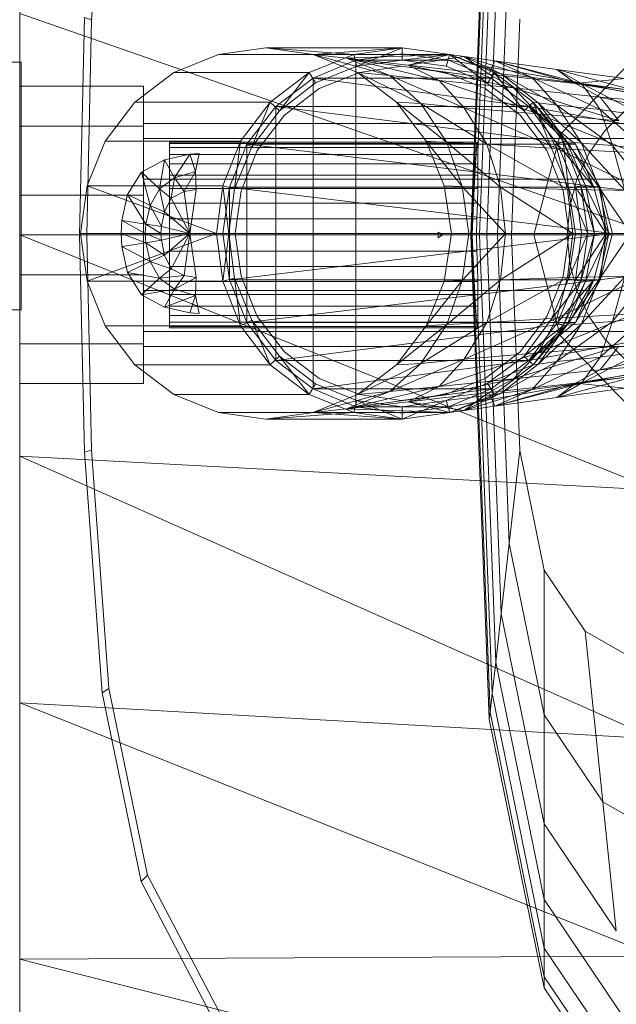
# Model space of a CAD drawing. Header units: metres. Extents: x 391.1 to 427.5, y 12.8 to 28.4.
# Tile 34 of 44: x 401.4885 to 401.5849, y 26.4833 to 26.6423. Entities that reach past the tile are written whole.
import ezdxf

# ---------------------------------------------------------------- set-up
doc = ezdxf.new("R2010")
doc.units = ezdxf.units.M
doc.layers.add('02_MOBILIARIO', color=7, linetype='Continuous', lineweight=18)
doc.layers.add('A-DETL-____-MBND', color=7, linetype='Continuous', lineweight=18)

# ---------------------------------------------------------------- blocks, each defined once
blk = doc.blocks.new('Family - Rentamans PA-152555-02_FON_P0A')
at = {"layer": 'A-DETL-____-MBND', "color": 253, "true_color": 0xaaaaaa}
for p, q in [((0, 0.36146), (0, 0.00406)), ((0.07287, 0.18276), (0.07584, 0.26096)), ((0.07304, 0.18276), (0.07598, 0.25981)), ((0.074, 0.19601), (0.07631, 0.25683)), ((0.01159, 0.21751), (0.01437, 0.25599)), ((0.07426, 0.18276), (0.07689, 0.25177)), ((0.07545, 0.18276), (0.07778, 0.24394)), ((0.07717, 0.18276), (0.07907, 0.2326)), ((0, 0.2185), (0, 0.18276)), ((0, 0.2185), (0.10273, 0.18276)), ((0.00965, 0.18276), (0.01046, 0.21786)), ((0.01159, 0.21751), (0.01046, 0.21786)), ((0.01079, 0.18276), (0.01159, 0.21751)), ((0.07945, 0.18276), (0.08078, 0.21759)), ((0.03207, 0.21189), (0.02487, 0.20899)), ((0.03977, 0.21299), (0.03207, 0.21189)), ((0.03207, 0.21189), (0.05397, 0.21189)), ((0.03977, 0.21299), (0.06177, 0.21299)), ((0.04737, 0.21189), (0.03977, 0.21299)), ((0.03977, 0.21299), (0.05397, 0.21189)), ((0.04677, 0.20899), (0.05397, 0.21189)), ((0.04737, 0.21189), (0.06177, 0.21299)), ((0.05457, 0.20899), (0.04737, 0.21189)), ((0.04737, 0.21189), (0.05977, 0.20849)), ((0.04737, 0.21189), (0.05277, 0.21129)), ((0.04737, 0.21189), (0.06947, 0.21189)), ((0.06947, 0.21189), (0.05277, 0.21129)), ((0.05397, 0.21189), (0.06177, 0.21299)), ((0.05397, 0.21189), (0.05447, 0.20999)), ((0.06177, 0.21199), (0.05427, 0.21099)), ((0.06177, 0.21199), (0.05427, 0.21099)), ((0.06177, 0.21199), (0.05427, 0.21099)), ((0.06177, 0.21299), (0.05447, 0.20999)), ((0.06177, 0.21299), (0.06947, 0.21189)), ((0.06177, 0.21299), (0.06177, 0.21099)), ((0.06927, 0.21099), (0.06177, 0.21199)), ((0.06927, 0.21099), (0.06177, 0.21199)), ((0.06927, 0.21099), (0.06177, 0.21199)), ((0.06927, 0.21099), (0.06177, 0.21199)), ((0.06177, 0.21099), (0.06947, 0.21189)), ((0.06947, 0.21189), (0.06277, 0.21019)), ((0.07177, 0.21159), (0.06277, 0.21019)), ((0.06947, 0.21189), (0.06887, 0.20999)), ((0.06887, 0.20999), (0.06947, 0.21189)), ((0.06947, 0.21189), (0.07557, 0.20719)), ((0.07667, 0.20899), (0.06947, 0.21189)), ((0.06947, 0.21189), (0.07177, 0.21159)), ((0.06947, 0.21189), (0.07777, 0.20879)), ((0.06947, 0.21189), (0.07667, 0.20899)), ((0.06947, 0.21189), (0.07667, 0.20899)), ((0.07777, 0.20879), (0.07177, 0.21159)), ((0.07177, 0.21159), (0.07577, 0.20869)), ((0.08277, 0.20819), (0.07177, 0.21159)), ((0.07177, 0.21159), (0.07677, 0.21089)), ((0.05427, 0.21099), (0.04737, 0.20809)), ((0.05427, 0.21099), (0.04737, 0.20809)), ((0.05427, 0.21099), (0.04737, 0.20809)), ((0.04777, 0.20729), (0.05447, 0.20999)), ((0.04777, 0.20729), (0.05447, 0.20999)), ((0.05277, 0.21129), (0.05977, 0.20849)), ((0.05277, 0.21129), (0.06777, 0.20769)), ((0.06277, 0.21019), (0.05277, 0.21129)), ((0.05427, 0.21099), (0.06927, 0.21099)), ((0.05427, 0.21099), (0.07617, 0.20809)), ((0.05427, 0.21099), (0.05427, 0.15499)), ((0.05447, 0.20999), (0.06177, 0.21099)), ((0.05447, 0.20999), (0.06177, 0.21099)), ((0.06167, 0.20999), (0.05487, 0.20899)), ((0.05487, 0.20899), (0.06167, 0.20999)), ((0.06877, 0.20899), (0.06167, 0.20999)), ((0.06167, 0.20999), (0.06877, 0.20899)), ((0.06177, 0.21099), (0.06887, 0.20999)), ((0.06177, 0.21099), (0.06887, 0.20999)), ((0.06277, 0.21019), (0.06777, 0.20769)), ((0.06277, 0.21019), (0.07977, 0.20649)), ((0.07577, 0.20869), (0.06277, 0.21019)), ((0.06887, 0.20999), (0.07557, 0.20719)), ((0.06887, 0.20999), (0.07557, 0.20719)), ((0.07617, 0.20809), (0.06927, 0.21099)), ((0.06927, 0.21099), (0.07617, 0.20809)), ((0.07617, 0.20809), (0.06927, 0.21099)), ((0.07617, 0.20809), (0.06927, 0.21099)), ((0.07617, 0.20809), (0.06927, 0.21099)), ((0.07617, 0.20809), (0.06927, 0.21099)), ((0.06927, 0.21099), (0.08657, 0.20799)), ((0.08657, 0.20799), (0.06927, 0.21099)), ((0.06927, 0.21099), (0.07617, 0.20809)), ((0.07677, 0.21089), (0.07577, 0.20869)), ((0.08277, 0.20819), (0.07677, 0.21089)), ((0.07677, 0.21089), (0.08977, 0.20719)), ((0.09077, 0.20719), (0.07677, 0.21089)), ((0.07677, 0.21089), (0.08677, 0.20949)), ((0.0873, 0.19899), (0.09888, 0.21088)), ((0.09888, 0.21088), (0.0873, 0.19899)), ((0.02487, 0.20899), (0.01857, 0.20419)), ((0.02487, 0.20899), (0.04677, 0.20899)), ((0.04047, 0.20419), (0.04677, 0.20899)), ((0.04677, 0.20899), (0.04197, 0.20279)), ((0.04677, 0.20899), (0.04777, 0.20729)), ((0.05487, 0.20899), (0.04837, 0.20639)), ((0.04837, 0.20639), (0.05487, 0.20899)), ((0.06087, 0.20419), (0.05457, 0.20899)), ((0.05457, 0.20899), (0.06477, 0.20399)), ((0.05457, 0.20899), (0.05977, 0.20849)), ((0.05977, 0.20849), (0.06477, 0.20399)), ((0.05977, 0.20849), (0.07177, 0.20329)), ((0.05977, 0.20849), (0.06777, 0.20769)), ((0.07517, 0.20639), (0.06877, 0.20899)), ((0.06877, 0.20899), (0.07517, 0.20639)), ((0.07557, 0.20719), (0.07667, 0.20899)), ((0.07577, 0.20869), (0.07977, 0.20649)), ((0.07577, 0.20869), (0.08977, 0.20719)), ((0.08147, 0.20279), (0.07667, 0.20899)), ((0.08297, 0.20419), (0.07667, 0.20899)), ((0.07667, 0.20899), (0.07777, 0.20879)), ((0.08297, 0.20419), (0.07667, 0.20899)), ((0.07667, 0.20899), (0.08297, 0.20419)), ((0.07777, 0.20879), (0.08277, 0.20819)), ((0.08377, 0.20409), (0.07777, 0.20879)), ((0.07777, 0.20879), (0.08677, 0.20369)), ((0.08677, 0.20949), (0.08977, 0.20719)), ((0.09077, 0.20719), (0.08677, 0.20949)), ((0.08677, 0.20949), (0.09777, 0.20799)), ((0.09977, 0.20599), (0.08677, 0.20949)), ((0, 0.20033), (0, 0.20676)), ((0, 0.20676), (0.02, 0.20676)), ((0, 0.20676), (0.02, 0.20676)), ((0, 0.20676), (0, 0.20033)), ((0.02, 0.20033), (0.02, 0.20676)), ((0.02, 0.20676), (0.02, 0.20033)), ((0.04737, 0.20809), (0.04137, 0.20349)), ((0.04737, 0.20809), (0.04137, 0.20349)), ((0.04737, 0.20809), (0.04137, 0.20349)), ((0.04197, 0.20279), (0.04777, 0.20729)), ((0.04197, 0.20279), (0.04777, 0.20729)), ((0.04737, 0.20809), (0.07617, 0.20809)), ((0.04737, 0.20809), (0.08227, 0.20349)), ((0.04737, 0.20809), (0.04737, 0.15789)), ((0.06777, 0.20769), (0.07177, 0.20329)), ((0.06777, 0.20769), (0.08377, 0.20229)), ((0.06777, 0.20769), (0.07977, 0.20649)), ((0.07557, 0.20719), (0.08147, 0.20279)), ((0.07557, 0.20719), (0.08147, 0.20279)), ((0.07617, 0.20809), (0.08227, 0.20349)), ((0.08227, 0.20349), (0.07617, 0.20809)), ((0.08227, 0.20349), (0.07617, 0.20809)), ((0.08227, 0.20349), (0.07617, 0.20809)), ((0.08227, 0.20349), (0.07617, 0.20809)), ((0.08227, 0.20349), (0.07617, 0.20809)), ((0.07617, 0.20809), (0.08227, 0.20349)), ((0.08677, 0.20369), (0.08277, 0.20819)), ((0.08277, 0.20819), (0.09077, 0.20719)), ((0.09377, 0.20299), (0.08277, 0.20819)), ((0.08657, 0.20799), (0.13857, 0.19799)), ((0.08657, 0.20799), (0.13857, 0.19799)), ((0.09777, 0.20799), (0.08977, 0.20719)), ((0.08977, 0.20719), (0.09377, 0.20499)), ((0.08977, 0.20719), (0.11377, 0.20329)), ((0.08977, 0.20719), (0.11077, 0.20469)), ((0.09377, 0.20299), (0.09077, 0.20719)), ((0.09077, 0.20719), (0.09977, 0.20599)), ((0.10077, 0.20199), (0.09077, 0.20719)), ((0.04837, 0.20639), (0.04277, 0.20209)), ((0.04277, 0.20209), (0.04837, 0.20639)), ((0.08087, 0.20209), (0.07517, 0.20639)), ((0.07517, 0.20639), (0.08087, 0.20209)), ((0.07977, 0.20649), (0.08377, 0.20229)), ((0.07977, 0.20649), (0.09677, 0.20119)), ((0.07977, 0.20649), (0.09377, 0.20499)), ((0.01857, 0.20419), (0.01377, 0.19789)), ((0.01857, 0.20419), (0.04047, 0.20419)), ((0.03567, 0.19789), (0.04047, 0.20419)), ((0.04047, 0.20419), (0.03747, 0.19699)), ((0.04047, 0.20419), (0.04197, 0.20279)), ((0.06567, 0.19789), (0.06087, 0.20419)), ((0.06087, 0.20419), (0.06897, 0.19769)), ((0.06087, 0.20419), (0.06477, 0.20399)), ((0.06477, 0.20399), (0.06897, 0.19769)), ((0.06477, 0.20399), (0.07547, 0.19739)), ((0.06477, 0.20399), (0.07177, 0.20329)), ((0.08147, 0.20279), (0.08297, 0.20419)), ((0.08587, 0.19689), (0.08297, 0.20419)), ((0.08777, 0.19789), (0.08297, 0.20419)), ((0.08297, 0.20419), (0.08377, 0.20409)), ((0.08777, 0.19789), (0.08297, 0.20419)), ((0.08297, 0.20419), (0.08777, 0.19789)), ((0.08297, 0.20419), (0.08837, 0.19779)), ((0.08377, 0.20409), (0.08677, 0.20369)), ((0.08837, 0.19779), (0.08377, 0.20409)), ((0.08377, 0.20409), (0.09077, 0.19759)), ((0.08677, 0.20369), (0.09377, 0.20299)), ((0.09077, 0.19759), (0.08677, 0.20369)), ((0.08677, 0.20369), (0.09577, 0.19719)), ((0.09377, 0.20499), (0.09677, 0.20119)), ((0.09377, 0.20499), (0.11777, 0.19949)), ((0.11377, 0.20329), (0.09377, 0.20499)), ((0.04137, 0.20349), (0.03667, 0.19739)), ((0.04137, 0.20349), (0.03667, 0.19739)), ((0.04137, 0.20349), (0.03667, 0.19739)), ((0.03747, 0.19699), (0.04197, 0.20279)), ((0.03747, 0.19699), (0.04197, 0.20279)), ((0.04277, 0.20209), (0.03837, 0.19639)), ((0.03837, 0.19639), (0.04277, 0.20209)), ((0.04137, 0.20349), (0.08227, 0.20349)), ((0.04137, 0.20349), (0.08977, 0.19739)), ((0.04137, 0.20349), (0.04137, 0.16249)), ((0.07177, 0.20329), (0.07547, 0.19739)), ((0.07177, 0.20329), (0.08677, 0.19669)), ((0.07177, 0.20329), (0.08377, 0.20229)), ((0.08517, 0.19639), (0.08087, 0.20209)), ((0.08087, 0.20209), (0.08517, 0.19639)), ((0.08147, 0.20279), (0.08587, 0.19689)), ((0.08147, 0.20279), (0.08587, 0.19689)), ((0.08977, 0.19739), (0.08227, 0.20349)), ((0.08877, 0.19739), (0.08227, 0.20349)), ((0.08877, 0.19739), (0.08227, 0.20349)), ((0.08687, 0.19739), (0.08227, 0.20349)), ((0.08877, 0.19739), (0.08227, 0.20349)), ((0.08877, 0.19739), (0.08227, 0.20349)), ((0.13827, 0.19319), (0.08227, 0.20349)), ((0.13827, 0.19319), (0.08227, 0.20349)), ((0.08377, 0.20229), (0.08677, 0.19669)), ((0.08377, 0.20229), (0.09937, 0.19599)), ((0.08377, 0.20229), (0.09677, 0.20119)), ((0.09577, 0.19719), (0.09377, 0.20299)), ((0.09377, 0.20299), (0.10077, 0.20199)), ((0.10097, 0.19659), (0.09377, 0.20299)), ((0.09459, 0.19963), (0.09783, 0.20287)), ((0.09459, 0.19963), (0.09783, 0.20287)), ((0.02, 0.19835), (0.02, 0.20076)), ((0.02, 0.20076), (0.02, 0.19835)), ((0.1147, 0.20076), (0.02, 0.20076)), ((0, 0.20033), (0, 0.18919)), ((0.02, 0.20033), (0, 0.20033)), ((0, 0.18919), (0, 0.20033)), ((0, 0.20033), (0.02, 0.20033)), ((0.02, 0.20033), (0.02, 0.18919)), ((0.02, 0.18919), (0.02, 0.20033)), ((0.08306, 0.18276), (0.0873, 0.19899)), ((0.0873, 0.19899), (0.08306, 0.18276)), ((0.09197, 0.19588), (0.09459, 0.19963)), ((0.09197, 0.19588), (0.09459, 0.19963)), ((0.01377, 0.19789), (0.01087, 0.19069)), ((0.01377, 0.19789), (0.03567, 0.19789)), ((0.02, 0.19176), (0.02, 0.19835)), ((0.02, 0.19835), (0.02, 0.19176)), ((0.02, 0.19835), (0.1057, 0.19835)), ((0.1057, 0.19835), (0.02, 0.19835)), ((0.02416, 0.19776), (0.07393, 0.19776)), ((0.02416, 0.19753), (0.02416, 0.19776)), ((0.02416, 0.19776), (0.02416, 0.19753)), ((0.07398, 0.19753), (0.02416, 0.19753)), ((0.02416, 0.19753), (0.02416, 0.19685)), ((0.02416, 0.19753), (0.07388, 0.19753)), ((0.02416, 0.19685), (0.02416, 0.19753)), ((0.03277, 0.19069), (0.03567, 0.19789)), ((0.03667, 0.19739), (0.03387, 0.19049)), ((0.03667, 0.19739), (0.03387, 0.19049)), ((0.03667, 0.19739), (0.03387, 0.19049)), ((0.03567, 0.19789), (0.03467, 0.19019)), ((0.03567, 0.19789), (0.03747, 0.19699)), ((0.03667, 0.19739), (0.08977, 0.19739)), ((0.03667, 0.19739), (0.09377, 0.19049)), ((0.03667, 0.19739), (0.03667, 0.16859)), ((0.06897, 0.19769), (0.06567, 0.19789)), ((0.07147, 0.19059), (0.06567, 0.19789)), ((0.06857, 0.19069), (0.06567, 0.19789)), ((0.06897, 0.19769), (0.07147, 0.19059)), ((0.07547, 0.19739), (0.06897, 0.19769)), ((0.06897, 0.19769), (0.07767, 0.19049)), ((0.0738, 0.19685), (0.07388, 0.19753)), ((0.07388, 0.19753), (0.07393, 0.19776)), ((0.07393, 0.19776), (0.07398, 0.19753)), ((0.07398, 0.19753), (0.074, 0.19685)), ((0.07547, 0.19739), (0.07767, 0.19049)), ((0.08677, 0.19669), (0.07547, 0.19739)), ((0.07547, 0.19739), (0.08847, 0.19009)), ((0.08587, 0.19689), (0.08777, 0.19789)), ((0.08977, 0.19049), (0.08687, 0.19739)), ((0.09277, 0.19049), (0.08687, 0.19739)), ((0.08687, 0.19739), (0.08877, 0.19739)), ((0.08867, 0.19029), (0.08777, 0.19789)), ((0.09067, 0.19069), (0.08777, 0.19789)), ((0.08777, 0.19789), (0.08837, 0.19779)), ((0.09067, 0.19069), (0.08777, 0.19789)), ((0.08777, 0.19789), (0.09067, 0.19069)), ((0.08777, 0.19789), (0.09147, 0.19059)), ((0.08837, 0.19779), (0.09077, 0.19759)), ((0.09147, 0.19059), (0.08837, 0.19779)), ((0.08837, 0.19779), (0.09357, 0.19049)), ((0.08977, 0.19739), (0.08877, 0.19739)), ((0.09277, 0.19049), (0.08877, 0.19739)), ((0.09277, 0.19049), (0.08877, 0.19739)), ((0.09377, 0.19049), (0.08977, 0.19739)), ((0.08977, 0.19739), (0.09277, 0.19049)), ((0.09077, 0.19759), (0.09577, 0.19719)), ((0.09357, 0.19049), (0.09077, 0.19759)), ((0.09077, 0.19759), (0.09777, 0.18999)), ((0.09577, 0.19719), (0.10097, 0.19659)), ((0.09777, 0.18999), (0.09577, 0.19719)), ((0.09577, 0.19719), (0.10177, 0.18969)), ((0.02337, 0.19489), (0.02747, 0.19579)), ((0.02337, 0.19489), (0.02747, 0.19579)), ((0.02416, 0.19685), (0.074, 0.19685)), ((0.02416, 0.19685), (0.02416, 0.19575)), ((0.02416, 0.19685), (0.0738, 0.19685)), ((0.02416, 0.19575), (0.02416, 0.19685)), ((0.02416, 0.19575), (0.07401, 0.19575)), ((0.02416, 0.19575), (0.07372, 0.19575)), ((0.02416, 0.19425), (0.02416, 0.19575)), ((0.02416, 0.19425), (0.02416, 0.19575)), ((0.02747, 0.19579), (0.02497, 0.19199)), ((0.02747, 0.19579), (0.02897, 0.19589)), ((0.02747, 0.19579), (0.02897, 0.19589)), ((0.02747, 0.19579), (0.02837, 0.19299)), ((0.02897, 0.19589), (0.02837, 0.19299)), ((0.03467, 0.19019), (0.03747, 0.19699)), ((0.03467, 0.19019), (0.03747, 0.19699)), ((0.03837, 0.19639), (0.03577, 0.18989)), ((0.03577, 0.18989), (0.03837, 0.19639)), ((0.07362, 0.19425), (0.07372, 0.19575)), ((0.07372, 0.19575), (0.0738, 0.19685)), ((0.074, 0.19685), (0.074, 0.19601)), ((0.07401, 0.19575), (0.074, 0.19601)), ((0.07401, 0.19575), (0.07403, 0.19425)), ((0.08777, 0.18989), (0.08517, 0.19639)), ((0.08517, 0.19639), (0.08777, 0.18989)), ((0.08587, 0.19689), (0.08867, 0.19029)), ((0.08587, 0.19689), (0.08867, 0.19029)), ((0.08677, 0.19669), (0.08847, 0.19009)), ((0.09937, 0.19599), (0.08677, 0.19669)), ((0.08677, 0.19669), (0.10077, 0.18989)), ((0.09003, 0.19174), (0.09197, 0.19588)), ((0.09003, 0.19174), (0.09197, 0.19588)), ((0.01967, 0.19289), (0.02337, 0.19489)), ((0.01967, 0.19289), (0.02337, 0.19489)), ((0.02337, 0.19489), (0.02257, 0.19019)), ((0.02337, 0.19489), (0.02497, 0.19199)), ((0.02416, 0.19425), (0.07362, 0.19425)), ((0.02416, 0.1924), (0.02416, 0.19425)), ((0.02416, 0.1924), (0.02416, 0.19425)), ((0.02416, 0.19425), (0.07403, 0.19425)), ((0.07351, 0.1924), (0.07362, 0.19425)), ((0.07403, 0.19425), (0.07402, 0.1924)), ((0.01737, 0.18929), (0.01967, 0.19289)), ((0.01737, 0.18929), (0.01967, 0.19289)), ((0.01967, 0.19289), (0.02107, 0.18749)), ((0.01967, 0.19289), (0.02257, 0.19019)), ((0.02416, 0.1924), (0.07351, 0.1924)), ((0.02416, 0.19026), (0.02416, 0.1924)), ((0.02416, 0.19026), (0.02416, 0.1924)), ((0.02416, 0.1924), (0.07402, 0.1924)), ((0.02497, 0.19199), (0.02837, 0.19299)), ((0.02837, 0.19299), (0.02657, 0.18979)), ((0.02837, 0.19299), (0.02847, 0.19009)), ((0.0734, 0.19026), (0.07351, 0.1924)), ((0.07402, 0.1924), (0.07399, 0.19026)), ((0.02, 0.19176), (0.02, 0.18276)), ((0.02, 0.18276), (0.02, 0.19176)), ((0.09911, 0.19176), (0.02, 0.19176)), ((0.09911, 0.19176), (0.02, 0.19176)), ((0.02257, 0.19019), (0.02497, 0.19199)), ((0.02497, 0.19199), (0.02447, 0.18869)), ((0.02497, 0.19199), (0.02657, 0.18979)), ((0.08885, 0.18732), (0.09003, 0.19174)), ((0.08885, 0.18732), (0.09003, 0.19174)), ((0.01087, 0.19069), (0.00977, 0.18299)), ((0.01087, 0.19069), (0.03277, 0.19069)), ((0.01087, 0.19069), (0.03177, 0.18299)), ((0.01647, 0.18509), (0.01737, 0.18929)), ((0.01647, 0.18509), (0.01737, 0.18929)), ((0.02037, 0.18449), (0.01737, 0.18929)), ((0.01737, 0.18929), (0.02107, 0.18749)), ((0.02107, 0.18749), (0.02257, 0.19019)), ((0.02257, 0.19019), (0.02337, 0.18649)), ((0.02257, 0.19019), (0.02447, 0.18869)), ((0.02416, 0.19026), (0.0734, 0.19026)), ((0.02416, 0.18789), (0.02416, 0.19026)), ((0.02416, 0.18789), (0.02416, 0.19026)), ((0.02416, 0.19026), (0.07399, 0.19026)), ((0.02447, 0.18869), (0.02657, 0.18979)), ((0.02657, 0.18979), (0.02847, 0.19009)), ((0.02657, 0.18979), (0.02747, 0.18299)), ((0.02847, 0.19009), (0.02747, 0.18299)), ((0.03177, 0.18299), (0.03277, 0.19069)), ((0.03277, 0.19069), (0.03467, 0.19019)), ((0.03277, 0.19069), (0.03377, 0.18299)), ((0.03387, 0.19049), (0.03277, 0.18299)), ((0.03387, 0.19049), (0.03277, 0.18299)), ((0.03387, 0.19049), (0.03277, 0.18299)), ((0.03377, 0.18299), (0.03467, 0.19019)), ((0.03377, 0.18299), (0.03467, 0.19019)), ((0.03387, 0.19049), (0.09377, 0.19049)), ((0.03387, 0.19049), (0.09577, 0.18299)), ((0.03387, 0.19049), (0.03387, 0.17549)), ((0.03577, 0.18989), (0.03477, 0.18299)), ((0.03477, 0.18299), (0.03577, 0.18989)), ((0.07147, 0.19059), (0.06857, 0.19069)), ((0.06977, 0.18299), (0.06857, 0.19069)), ((0.07767, 0.19049), (0.07147, 0.19059)), ((0.07147, 0.19059), (0.07257, 0.18299)), ((0.07847, 0.18299), (0.07147, 0.19059)), ((0.07329, 0.18789), (0.0734, 0.19026)), ((0.07399, 0.19026), (0.07394, 0.18789)), ((0.07767, 0.19049), (0.07847, 0.18299)), ((0.08847, 0.19009), (0.07767, 0.19049)), ((0.07767, 0.19049), (0.08937, 0.18299)), ((0.08877, 0.18299), (0.08777, 0.18989)), ((0.08777, 0.18989), (0.08877, 0.18299)), ((0.08847, 0.19009), (0.08937, 0.18299)), ((0.10077, 0.18989), (0.08847, 0.19009)), ((0.08867, 0.19029), (0.09067, 0.19069)), ((0.08867, 0.19029), (0.09177, 0.18299)), ((0.08867, 0.19029), (0.08977, 0.18299)), ((0.08867, 0.19029), (0.08977, 0.18299)), ((0.09077, 0.18299), (0.08977, 0.19049)), ((0.09477, 0.18299), (0.08977, 0.19049)), ((0.08977, 0.19049), (0.09277, 0.19049)), ((0.09177, 0.18299), (0.09067, 0.19069)), ((0.09067, 0.19069), (0.09147, 0.19059)), ((0.09177, 0.18299), (0.09067, 0.19069)), ((0.09067, 0.19069), (0.09177, 0.18299)), ((0.09067, 0.19069), (0.09287, 0.18299)), ((0.09147, 0.19059), (0.09357, 0.19049)), ((0.09287, 0.18299), (0.09147, 0.19059)), ((0.09147, 0.19059), (0.09517, 0.18299)), ((0.09377, 0.19049), (0.09277, 0.19049)), ((0.09477, 0.18299), (0.09277, 0.19049)), ((0.09477, 0.18299), (0.09277, 0.19049)), ((0.09357, 0.19049), (0.09777, 0.18999)), ((0.09517, 0.18299), (0.09357, 0.19049)), ((0.09357, 0.19049), (0.09867, 0.18299)), ((0.09577, 0.18299), (0.09377, 0.19049)), ((0.09377, 0.19049), (0.09477, 0.18299)), ((0, 0.18919), (0.02, 0.18919)), ((0, 0.18919), (0, 0.17633)), ((0, 0.17633), (0, 0.18919)), ((0, 0.18919), (0.02, 0.18919)), ((0.02, 0.18919), (0.02, 0.17633)), ((0.02, 0.17633), (0.02, 0.18919)), ((0.02337, 0.18649), (0.02447, 0.18869)), ((0.02416, 0.18789), (0.07329, 0.18789)), ((0.02416, 0.18536), (0.02416, 0.18789)), ((0.02416, 0.18536), (0.02416, 0.18789)), ((0.02416, 0.18789), (0.07394, 0.18789)), ((0.02447, 0.18869), (0.02747, 0.18299)), ((0.07318, 0.18536), (0.07329, 0.18789)), ((0.07394, 0.18789), (0.07386, 0.18536)), ((0.02037, 0.18449), (0.02107, 0.18749)), ((0.02107, 0.18749), (0.02287, 0.18409)), ((0.02107, 0.18749), (0.02337, 0.18649)), ((0.02287, 0.18409), (0.02337, 0.18649)), ((0.02337, 0.18649), (0.02747, 0.18299)), ((0.08845, 0.18276), (0.08885, 0.18732)), ((0.08845, 0.18276), (0.08885, 0.18732)), ((0.01637, 0.18299), (0.01647, 0.18509)), ((0.01637, 0.18299), (0.01647, 0.18509)), ((0.02027, 0.18299), (0.01647, 0.18509)), ((0.01647, 0.18509), (0.02037, 0.18449)), ((0.02027, 0.18299), (0.02037, 0.18449)), ((0.02277, 0.18299), (0.02037, 0.18449)), ((0.02037, 0.18449), (0.02287, 0.18409)), ((0.02416, 0.18536), (0.07318, 0.18536)), ((0.02416, 0.18276), (0.02416, 0.18536)), ((0.07386, 0.18536), (0.02416, 0.18536)), ((0.02416, 0.18536), (0.02416, 0.18276)), ((0.07308, 0.18276), (0.07318, 0.18536)), ((0.07386, 0.18536), (0.07377, 0.18276)), ((0.00977, 0.18299), (0.03177, 0.18299)), ((0.00977, 0.18299), (0.01087, 0.17529)), ((0.01087, 0.17529), (0.03177, 0.18299)), ((0.02027, 0.18299), (0.01637, 0.18299)), ((0.02037, 0.18149), (0.01637, 0.18299)), ((0.01647, 0.18089), (0.01637, 0.18299)), ((0.01647, 0.18089), (0.01637, 0.18299)), ((0.02277, 0.18299), (0.02027, 0.18299)), ((0.02287, 0.18189), (0.02027, 0.18299)), ((0.02037, 0.18149), (0.02027, 0.18299)), ((0.02277, 0.18299), (0.02287, 0.18409)), ((0.02747, 0.18299), (0.02277, 0.18299)), ((0.02287, 0.18189), (0.02277, 0.18299)), ((0.02287, 0.18409), (0.02747, 0.18299)), ((0.02747, 0.18299), (0.02287, 0.18189)), ((0.02747, 0.18299), (0.02337, 0.17949)), ((0.02747, 0.18299), (0.02447, 0.17729)), ((0.02747, 0.18299), (0.02657, 0.17619)), ((0.02747, 0.18299), (0.02847, 0.17589)), ((0.03177, 0.18299), (0.03377, 0.18299)), ((0.03177, 0.18299), (0.03277, 0.17529)), ((0.03277, 0.18299), (0.09577, 0.18299)), ((0.03277, 0.18299), (0.03387, 0.17549)), ((0.03277, 0.17529), (0.03377, 0.18299)), ((0.03277, 0.18299), (0.03387, 0.17549)), ((0.03277, 0.18299), (0.03387, 0.17549)), ((0.03467, 0.17579), (0.03377, 0.18299)), ((0.03467, 0.17579), (0.03377, 0.18299)), ((0.03387, 0.17549), (0.09577, 0.18299)), ((0.03577, 0.17609), (0.03477, 0.18299)), ((0.03477, 0.18299), (0.03577, 0.17609)), ((0.0676, 0.18276), (0.0676, 0.18321)), ((0.0676, 0.18321), (0.06761, 0.18276)), ((0.06829, 0.18276), (0.0676, 0.18321)), ((0.06857, 0.17529), (0.06977, 0.18299)), ((0.07257, 0.18299), (0.06977, 0.18299)), ((0.07847, 0.18299), (0.07147, 0.17539)), ((0.07147, 0.17539), (0.07257, 0.18299)), ((0.07847, 0.18299), (0.07257, 0.18299)), ((0.08937, 0.18299), (0.07767, 0.17549)), ((0.07767, 0.17549), (0.07847, 0.18299)), ((0.08937, 0.18299), (0.07847, 0.18299)), ((0.08877, 0.18299), (0.08777, 0.17609)), ((0.08777, 0.17609), (0.08877, 0.18299)), ((0.08937, 0.18299), (0.08847, 0.17589)), ((0.08977, 0.18299), (0.08867, 0.17569)), ((0.08867, 0.17569), (0.09177, 0.18299)), ((0.08977, 0.18299), (0.08867, 0.17569)), ((0.10177, 0.18299), (0.08937, 0.18299)), ((0.08977, 0.18299), (0.09177, 0.18299)), ((0.08977, 0.17549), (0.09077, 0.18299)), ((0.08977, 0.17549), (0.09477, 0.18299)), ((0.09067, 0.17529), (0.09177, 0.18299)), ((0.09177, 0.18299), (0.09067, 0.17529)), ((0.09067, 0.17529), (0.09177, 0.18299)), ((0.09067, 0.17529), (0.09287, 0.18299)), ((0.09477, 0.18299), (0.09077, 0.18299)), ((0.09287, 0.18299), (0.09147, 0.17539)), ((0.09147, 0.17539), (0.09517, 0.18299)), ((0.09177, 0.18299), (0.09287, 0.18299)), ((0.09277, 0.17549), (0.09477, 0.18299)), ((0.09277, 0.17549), (0.09477, 0.18299)), ((0.09287, 0.18299), (0.09517, 0.18299)), ((0.09517, 0.18299), (0.09357, 0.17549)), ((0.09357, 0.17549), (0.09867, 0.18299)), ((0.09577, 0.18299), (0.09377, 0.17549)), ((0.09377, 0.17549), (0.09477, 0.18299)), ((0.09577, 0.18299), (0.09477, 0.18299)), ((0.09517, 0.18299), (0.09867, 0.18299)), ((0, 0.18276), (0, 0.14702)), ((0, 0.18276), (0.10273, 0.14157)), ((0.10273, 0.18276), (0, 0.18276)), ((0.01046, 0.14766), (0.00965, 0.18276)), ((0.01079, 0.18276), (0.00965, 0.18276)), ((0.01159, 0.14801), (0.01079, 0.18276)), ((0.02037, 0.18149), (0.01647, 0.18089)), ((0.02, 0.18276), (0.02, 0.17376)), ((0.02, 0.17376), (0.02, 0.18276)), ((0.0967, 0.18276), (0.02, 0.18276)), ((0.0967, 0.18276), (0.02, 0.18276)), ((0.02287, 0.18189), (0.02037, 0.18149)), ((0.02337, 0.17949), (0.02037, 0.18149)), ((0.02107, 0.17849), (0.02037, 0.18149)), ((0.02337, 0.17949), (0.02287, 0.18189)), ((0.02416, 0.18276), (0.07308, 0.18276)), ((0.02416, 0.18015), (0.02416, 0.18276)), ((0.07377, 0.18276), (0.02416, 0.18276)), ((0.02416, 0.18276), (0.02416, 0.18015)), ((0.06761, 0.18276), (0.0676, 0.18231)), ((0.0676, 0.18231), (0.0676, 0.18276)), ((0.06829, 0.18276), (0.0676, 0.18231)), ((0.06829, 0.18276), (0.0676, 0.18276)), ((0.06761, 0.18276), (0.06829, 0.18276)), ((0.07584, 0.10456), (0.07287, 0.18276)), ((0.07304, 0.18276), (0.07287, 0.18276)), ((0.07598, 0.10571), (0.07304, 0.18276)), ((0.07308, 0.18276), (0.07304, 0.18276)), ((0.07318, 0.18015), (0.07308, 0.18276)), ((0.07426, 0.18276), (0.07377, 0.18276)), ((0.07377, 0.18276), (0.07386, 0.18015)), ((0.07689, 0.11374), (0.07426, 0.18276)), ((0.07545, 0.18276), (0.07426, 0.18276)), ((0.07778, 0.12158), (0.07545, 0.18276)), ((0.07717, 0.18276), (0.07545, 0.18276)), ((0.07907, 0.13292), (0.07717, 0.18276)), ((0.07945, 0.18276), (0.07717, 0.18276)), ((0.08078, 0.14793), (0.07945, 0.18276)), ((0.0873, 0.16652), (0.08306, 0.18276)), ((0.08306, 0.18276), (0.0873, 0.16652)), ((0.08885, 0.1782), (0.08845, 0.18276)), ((0.08885, 0.1782), (0.08845, 0.18276)), ((0.02107, 0.17849), (0.01647, 0.18089)), ((0.01737, 0.17669), (0.01647, 0.18089)), ((0.01737, 0.17669), (0.01647, 0.18089)), ((0.02416, 0.18015), (0.07318, 0.18015)), ((0.02416, 0.17763), (0.02416, 0.18015)), ((0.02416, 0.18015), (0.07386, 0.18015)), ((0.02416, 0.18015), (0.02416, 0.17763)), ((0.07329, 0.17763), (0.07318, 0.18015)), ((0.07386, 0.18015), (0.07394, 0.17763)), ((0.02107, 0.17849), (0.01737, 0.17669)), ((0.02337, 0.17949), (0.02107, 0.17849)), ((0.02447, 0.17729), (0.02107, 0.17849)), ((0.02257, 0.17579), (0.02107, 0.17849)), ((0.02447, 0.17729), (0.02337, 0.17949)), ((0.09003, 0.17378), (0.08885, 0.1782)), ((0.09003, 0.17378), (0.08885, 0.1782)), ((0.02257, 0.17579), (0.01737, 0.17669)), ((0.01967, 0.17309), (0.01737, 0.17669)), ((0.01967, 0.17309), (0.01737, 0.17669)), ((0.02447, 0.17729), (0.02257, 0.17579)), ((0.02416, 0.17763), (0.07329, 0.17763)), ((0.02416, 0.17526), (0.02416, 0.17763)), ((0.02416, 0.17763), (0.07394, 0.17763)), ((0.02416, 0.17763), (0.02416, 0.17526)), ((0.02657, 0.17619), (0.02447, 0.17729)), ((0.0734, 0.17526), (0.07329, 0.17763)), ((0.07394, 0.17763), (0.07399, 0.17526)), ((0, 0.17633), (0.02, 0.17633)), ((0, 0.17633), (0, 0.16519)), ((0, 0.16519), (0, 0.17633)), ((0, 0.17633), (0.02, 0.17633)), ((0.01087, 0.17529), (0.03277, 0.17529)), ((0.01087, 0.17529), (0.01377, 0.16809)), ((0.02257, 0.17579), (0.01967, 0.17309)), ((0.02, 0.17633), (0.02, 0.16519)), ((0.02, 0.16519), (0.02, 0.17633)), ((0.02657, 0.17619), (0.02257, 0.17579)), ((0.02497, 0.17399), (0.02257, 0.17579)), ((0.02416, 0.17526), (0.0734, 0.17526)), ((0.02416, 0.17312), (0.02416, 0.17526)), ((0.02416, 0.17526), (0.07399, 0.17526)), ((0.02416, 0.17526), (0.02416, 0.17312)), ((0.02657, 0.17619), (0.02497, 0.17399)), ((0.02847, 0.17589), (0.02497, 0.17399)), ((0.02847, 0.17589), (0.02657, 0.17619)), ((0.02847, 0.17589), (0.02837, 0.17299)), ((0.03277, 0.17529), (0.03467, 0.17579)), ((0.03567, 0.16809), (0.03277, 0.17529)), ((0.03387, 0.17549), (0.09377, 0.17549)), ((0.03387, 0.17549), (0.03667, 0.16859)), ((0.03387, 0.17549), (0.03667, 0.16859)), ((0.03387, 0.17549), (0.03667, 0.16859)), ((0.03747, 0.16899), (0.03467, 0.17579)), ((0.03567, 0.16809), (0.03467, 0.17579)), ((0.03747, 0.16899), (0.03467, 0.17579)), ((0.03837, 0.16959), (0.03577, 0.17609)), ((0.03577, 0.17609), (0.03837, 0.16959)), ((0.03667, 0.16859), (0.09377, 0.17549)), ((0.07147, 0.17539), (0.06567, 0.16809)), ((0.06567, 0.16809), (0.06857, 0.17529)), ((0.07147, 0.17539), (0.06857, 0.17529)), ((0.07767, 0.17549), (0.06897, 0.16829)), ((0.06897, 0.16829), (0.07147, 0.17539)), ((0.07767, 0.17549), (0.07147, 0.17539)), ((0.07351, 0.17312), (0.0734, 0.17526)), ((0.07399, 0.17526), (0.07402, 0.17312)), ((0.08847, 0.17589), (0.07547, 0.16859)), ((0.07547, 0.16859), (0.07767, 0.17549)), ((0.08847, 0.17589), (0.07767, 0.17549)), ((0.08777, 0.17609), (0.08517, 0.16959)), ((0.08517, 0.16959), (0.08777, 0.17609)), ((0.08867, 0.17569), (0.08587, 0.16909)), ((0.08867, 0.17569), (0.08587, 0.16909)), ((0.08587, 0.16909), (0.09067, 0.17529)), ((0.10077, 0.17609), (0.08677, 0.16929)), ((0.08847, 0.17589), (0.08677, 0.16929)), ((0.08687, 0.16859), (0.08977, 0.17549)), ((0.08687, 0.16859), (0.09277, 0.17549)), ((0.08777, 0.16809), (0.09147, 0.17539)), ((0.08777, 0.16809), (0.09067, 0.17529)), ((0.09067, 0.17529), (0.08777, 0.16809)), ((0.08777, 0.16809), (0.09067, 0.17529)), ((0.08837, 0.16819), (0.09357, 0.17549)), ((0.08837, 0.16819), (0.09147, 0.17539)), ((0.10077, 0.17609), (0.08847, 0.17589)), ((0.08867, 0.17569), (0.09067, 0.17529)), ((0.08877, 0.16859), (0.09277, 0.17549)), ((0.08877, 0.16859), (0.09277, 0.17549)), ((0.09377, 0.17549), (0.08977, 0.16859)), ((0.08977, 0.16859), (0.09277, 0.17549)), ((0.09277, 0.17549), (0.08977, 0.17549)), ((0.09067, 0.17529), (0.09147, 0.17539)), ((0.09077, 0.16839), (0.09777, 0.17599)), ((0.09357, 0.17549), (0.09077, 0.16839)), ((0.09147, 0.17539), (0.09357, 0.17549)), ((0.09377, 0.17549), (0.09277, 0.17549)), ((0.09357, 0.17549), (0.09777, 0.17599)), ((0.09577, 0.16879), (0.10177, 0.17629)), ((0.09777, 0.17599), (0.09577, 0.16879)), ((0.02497, 0.17399), (0.01967, 0.17309)), ((0.02, 0.17376), (0.02, 0.16717)), ((0.02, 0.16717), (0.02, 0.17376)), ((0.09911, 0.17376), (0.02, 0.17376)), ((0.09911, 0.17376), (0.02, 0.17376)), ((0.02497, 0.17399), (0.02337, 0.17109)), ((0.02837, 0.17299), (0.02497, 0.17399)), ((0.09197, 0.16963), (0.09003, 0.17378)), ((0.09197, 0.16963), (0.09003, 0.17378)), ((0.02337, 0.17109), (0.01967, 0.17309)), ((0.02337, 0.17109), (0.01967, 0.17309)), ((0.02837, 0.17299), (0.02337, 0.17109)), ((0.02416, 0.17312), (0.07351, 0.17312)), ((0.02416, 0.17127), (0.02416, 0.17312)), ((0.02416, 0.17312), (0.07402, 0.17312)), ((0.02416, 0.17312), (0.02416, 0.17127)), ((0.02837, 0.17299), (0.02747, 0.17019)), ((0.02837, 0.17299), (0.02897, 0.17009)), ((0.07362, 0.17127), (0.07351, 0.17312)), ((0.07402, 0.17312), (0.07403, 0.17127)), ((0.08227, 0.16249), (0.13827, 0.17279)), ((0.08227, 0.16249), (0.13827, 0.17279)), ((0.02747, 0.17019), (0.02337, 0.17109)), ((0.02747, 0.17019), (0.02337, 0.17109)), ((0.02416, 0.17127), (0.07362, 0.17127)), ((0.02416, 0.16977), (0.02416, 0.17127)), ((0.02416, 0.17127), (0.07403, 0.17127)), ((0.02416, 0.17127), (0.02416, 0.16977)), ((0.02897, 0.17009), (0.02747, 0.17019)), ((0.02897, 0.17009), (0.02747, 0.17019)), ((0.07372, 0.16977), (0.07362, 0.17127)), ((0.07403, 0.17127), (0.07401, 0.16977)), ((0.07401, 0.16977), (0.02416, 0.16977)), ((0.02416, 0.16977), (0.02416, 0.16866)), ((0.02416, 0.16977), (0.07372, 0.16977)), ((0.02416, 0.16866), (0.02416, 0.16977)), ((0.02416, 0.16866), (0.074, 0.16866)), ((0.02416, 0.16866), (0.02416, 0.16799)), ((0.02416, 0.16866), (0.0738, 0.16866)), ((0.02416, 0.16799), (0.02416, 0.16866)), ((0.03567, 0.16809), (0.03747, 0.16899)), ((0.03667, 0.16859), (0.08977, 0.16859)), ((0.03667, 0.16859), (0.04137, 0.16249)), ((0.03667, 0.16859), (0.04137, 0.16249)), ((0.03667, 0.16859), (0.04137, 0.16249)), ((0.04197, 0.16319), (0.03747, 0.16899)), ((0.04047, 0.16179), (0.03747, 0.16899)), ((0.04197, 0.16319), (0.03747, 0.16899)), ((0.04277, 0.16389), (0.03837, 0.16959)), ((0.03837, 0.16959), (0.04277, 0.16389)), ((0.04137, 0.16249), (0.08977, 0.16859)), ((0.07547, 0.16859), (0.06477, 0.16199)), ((0.07547, 0.16859), (0.06897, 0.16829)), ((0.08677, 0.16929), (0.07177, 0.16269)), ((0.07177, 0.16269), (0.07547, 0.16859)), ((0.0738, 0.16866), (0.07372, 0.16977)), ((0.07388, 0.16799), (0.0738, 0.16866)), ((0.074, 0.16866), (0.07398, 0.16799)), ((0.07401, 0.16977), (0.074, 0.1695)), ((0.07631, 0.10869), (0.074, 0.1695)), ((0.074, 0.1695), (0.074, 0.16866)), ((0.08677, 0.16929), (0.07547, 0.16859)), ((0.08517, 0.16959), (0.08087, 0.16389)), ((0.08087, 0.16389), (0.08517, 0.16959)), ((0.08587, 0.16909), (0.08147, 0.16319)), ((0.08587, 0.16909), (0.08147, 0.16319)), ((0.08227, 0.16249), (0.08877, 0.16859)), ((0.08977, 0.16859), (0.08227, 0.16249)), ((0.08227, 0.16249), (0.08977, 0.16859)), ((0.08227, 0.16249), (0.08687, 0.16859)), ((0.08227, 0.16249), (0.08877, 0.16859)), ((0.08227, 0.16249), (0.08877, 0.16859)), ((0.09937, 0.16999), (0.08377, 0.16369)), ((0.08677, 0.16929), (0.08377, 0.16369)), ((0.08587, 0.16909), (0.08777, 0.16809)), ((0.09937, 0.16999), (0.08677, 0.16929)), ((0.09577, 0.16879), (0.08677, 0.16229)), ((0.08877, 0.16859), (0.08687, 0.16859)), ((0.08977, 0.16859), (0.08877, 0.16859)), ((0.09077, 0.16839), (0.09577, 0.16879)), ((0.09459, 0.16588), (0.09197, 0.16963)), ((0.09459, 0.16588), (0.09197, 0.16963)), ((0.10097, 0.16939), (0.09377, 0.16299)), ((0.09377, 0.16299), (0.09577, 0.16879)), ((0.09577, 0.16879), (0.10097, 0.16939)), ((0.01377, 0.16809), (0.03567, 0.16809)), ((0.01377, 0.16809), (0.01857, 0.16179)), ((0.02, 0.16717), (0.02, 0.16476)), ((0.02, 0.16476), (0.02, 0.16717)), ((0.1057, 0.16717), (0.02, 0.16717)), ((0.1057, 0.16717), (0.02, 0.16717)), ((0.02416, 0.16799), (0.07398, 0.16799)), ((0.02416, 0.16799), (0.02416, 0.16776)), ((0.02416, 0.16799), (0.07388, 0.16799)), ((0.02416, 0.16776), (0.02416, 0.16799)), ((0.02416, 0.16776), (0.07393, 0.16776)), ((0.04047, 0.16179), (0.03567, 0.16809)), ((0.06897, 0.16829), (0.06087, 0.16179)), ((0.06087, 0.16179), (0.06567, 0.16809)), ((0.06477, 0.16199), (0.06897, 0.16829)), ((0.06897, 0.16829), (0.06567, 0.16809)), ((0.07393, 0.16776), (0.07388, 0.16799)), ((0.07398, 0.16799), (0.07393, 0.16776)), ((0.08147, 0.16319), (0.08777, 0.16809)), ((0.08297, 0.16179), (0.08837, 0.16819)), ((0.08297, 0.16179), (0.08777, 0.16809)), ((0.08777, 0.16809), (0.08297, 0.16179)), ((0.08297, 0.16179), (0.08777, 0.16809)), ((0.08377, 0.16189), (0.09077, 0.16839)), ((0.08377, 0.16189), (0.08837, 0.16819)), ((0.13857, 0.16799), (0.08657, 0.15799)), ((0.08657, 0.15799), (0.13857, 0.16799)), ((0.08677, 0.16229), (0.09077, 0.16839)), ((0.08837, 0.16819), (0.08777, 0.16809)), ((0.08837, 0.16819), (0.09077, 0.16839)), ((0.0873, 0.16652), (0.09888, 0.15464)), ((0.09888, 0.15464), (0.0873, 0.16652)), ((0.11777, 0.16649), (0.09377, 0.16099)), ((0.09783, 0.16265), (0.09459, 0.16588)), ((0.09783, 0.16265), (0.09459, 0.16588)), ((0, 0.16519), (0.02, 0.16519)), ((0, 0.16519), (0, 0.15876)), ((0, 0.15876), (0, 0.16519)), ((0, 0.16519), (0.02, 0.16519)), ((0.02, 0.16519), (0.02, 0.15876)), ((0.02, 0.15876), (0.02, 0.16519)), ((0.1147, 0.16476), (0.02, 0.16476)), ((0.04837, 0.15959), (0.04277, 0.16389)), ((0.04277, 0.16389), (0.04837, 0.15959)), ((0.08087, 0.16389), (0.07517, 0.15959)), ((0.07517, 0.15959), (0.08087, 0.16389)), ((0.09677, 0.16479), (0.07977, 0.15949)), ((0.09677, 0.16479), (0.08377, 0.16369)), ((0.10077, 0.16399), (0.09077, 0.15879)), ((0.09677, 0.16479), (0.09377, 0.16099)), ((0.10077, 0.16399), (0.09377, 0.16299)), ((0.04197, 0.16319), (0.04047, 0.16179)), ((0.04137, 0.16249), (0.08227, 0.16249)), ((0.04137, 0.16249), (0.04737, 0.15789)), ((0.04137, 0.16249), (0.04737, 0.15789)), ((0.04137, 0.16249), (0.04737, 0.15789)), ((0.04777, 0.15869), (0.04197, 0.16319)), ((0.04777, 0.15869), (0.04197, 0.16319)), ((0.04197, 0.16319), (0.04677, 0.15699)), ((0.04737, 0.15789), (0.08227, 0.16249)), ((0.07177, 0.16269), (0.05977, 0.15749)), ((0.07177, 0.16269), (0.06477, 0.16199)), ((0.08377, 0.16369), (0.06777, 0.15829)), ((0.06777, 0.15829), (0.07177, 0.16269)), ((0.08377, 0.16369), (0.07177, 0.16269)), ((0.08147, 0.16319), (0.07557, 0.15879)), ((0.08147, 0.16319), (0.07557, 0.15879)), ((0.07617, 0.15789), (0.08227, 0.16249)), ((0.08227, 0.16249), (0.07617, 0.15789)), ((0.07617, 0.15789), (0.08227, 0.16249)), ((0.07617, 0.15789), (0.08227, 0.16249)), ((0.07617, 0.15789), (0.08227, 0.16249)), ((0.07617, 0.15789), (0.08227, 0.16249)), ((0.08227, 0.16249), (0.07617, 0.15789)), ((0.08677, 0.16229), (0.07777, 0.15719)), ((0.08377, 0.16369), (0.07977, 0.15949)), ((0.08147, 0.16319), (0.08297, 0.16179)), ((0.09377, 0.16299), (0.08277, 0.15779)), ((0.08277, 0.15779), (0.08677, 0.16229)), ((0.08677, 0.16229), (0.08377, 0.16189)), ((0.09377, 0.16299), (0.08677, 0.16229)), ((0.11377, 0.16269), (0.08977, 0.15879)), ((0.09077, 0.15879), (0.09377, 0.16299)), ((0.11377, 0.16269), (0.09377, 0.16099)), ((0.01857, 0.16179), (0.04047, 0.16179)), ((0.01857, 0.16179), (0.02487, 0.15699)), ((0.04677, 0.15699), (0.04047, 0.16179)), ((0.06477, 0.16199), (0.05457, 0.15699)), ((0.05457, 0.15699), (0.06087, 0.16179)), ((0.05977, 0.15749), (0.06477, 0.16199)), ((0.06477, 0.16199), (0.06087, 0.16179)), ((0.07557, 0.15879), (0.08297, 0.16179)), ((0.07667, 0.15699), (0.08297, 0.16179)), ((0.08297, 0.16179), (0.07667, 0.15699)), ((0.07667, 0.15699), (0.08297, 0.16179)), ((0.07777, 0.15719), (0.08377, 0.16189)), ((0.09377, 0.16099), (0.07977, 0.15949)), ((0.08377, 0.16189), (0.08297, 0.16179)), ((0.11077, 0.16129), (0.08977, 0.15879)), ((0.09377, 0.16099), (0.08977, 0.15879)), ((0.05487, 0.15699), (0.04837, 0.15959)), ((0.04837, 0.15959), (0.05487, 0.15699)), ((0.07977, 0.15949), (0.06277, 0.15579)), ((0.07977, 0.15949), (0.06777, 0.15829)), ((0.07517, 0.15959), (0.06877, 0.15699)), ((0.06877, 0.15699), (0.07517, 0.15959)), ((0.07977, 0.15949), (0.07577, 0.15729)), ((0.09977, 0.15999), (0.08677, 0.15649)), ((0.09977, 0.15999), (0.09077, 0.15879)), ((0, 0.15876), (0.02, 0.15876)), ((0, 0.15876), (0.02, 0.15876)), ((0.04777, 0.15869), (0.04677, 0.15699)), ((0.04737, 0.15789), (0.07617, 0.15789)), ((0.04737, 0.15789), (0.05427, 0.15499)), ((0.04737, 0.15789), (0.05427, 0.15499)), ((0.04737, 0.15789), (0.05427, 0.15499)), ((0.05977, 0.15749), (0.04737, 0.15409)), ((0.05447, 0.15599), (0.04777, 0.15869)), ((0.05447, 0.15599), (0.04777, 0.15869)), ((0.06777, 0.15829), (0.05277, 0.15469)), ((0.05277, 0.15469), (0.05977, 0.15749)), ((0.05427, 0.15499), (0.07617, 0.15789)), ((0.05977, 0.15749), (0.05457, 0.15699)), ((0.06777, 0.15829), (0.05977, 0.15749)), ((0.06277, 0.15579), (0.06777, 0.15829)), ((0.07557, 0.15879), (0.06887, 0.15599)), ((0.07557, 0.15879), (0.06887, 0.15599)), ((0.08657, 0.15799), (0.06927, 0.15499)), ((0.06927, 0.15499), (0.08657, 0.15799)), ((0.06927, 0.15499), (0.07617, 0.15789)), ((0.07617, 0.15789), (0.06927, 0.15499)), ((0.06927, 0.15499), (0.07617, 0.15789)), ((0.06927, 0.15499), (0.07617, 0.15789)), ((0.06927, 0.15499), (0.07617, 0.15789)), ((0.06927, 0.15499), (0.07617, 0.15789)), ((0.07617, 0.15789), (0.06927, 0.15499)), ((0.08277, 0.15779), (0.07177, 0.15439)), ((0.07557, 0.15879), (0.07667, 0.15699)), ((0.08977, 0.15879), (0.07577, 0.15729)), ((0.08977, 0.15879), (0.07677, 0.15509)), ((0.09077, 0.15879), (0.07677, 0.15509)), ((0.07677, 0.15509), (0.08277, 0.15779)), ((0.08277, 0.15779), (0.07777, 0.15719)), ((0.09077, 0.15879), (0.08277, 0.15779)), ((0.08977, 0.15879), (0.08677, 0.15649)), ((0.08677, 0.15649), (0.09077, 0.15879)), ((0.09777, 0.15799), (0.08677, 0.15649)), ((0.09777, 0.15799), (0.08977, 0.15879)), ((0.04677, 0.15699), (0.02487, 0.15699)), ((0.02487, 0.15699), (0.03207, 0.15409)), ((0.05397, 0.15409), (0.04677, 0.15699)), ((0.04737, 0.15409), (0.05457, 0.15699)), ((0.05447, 0.15599), (0.05397, 0.15409)), ((0.06177, 0.15499), (0.05447, 0.15599)), ((0.06177, 0.15299), (0.05447, 0.15599)), ((0.06177, 0.15499), (0.05447, 0.15599)), ((0.06167, 0.15599), (0.05487, 0.15699)), ((0.05487, 0.15699), (0.06167, 0.15599)), ((0.06877, 0.15699), (0.06167, 0.15599)), ((0.06167, 0.15599), (0.06877, 0.15699)), ((0.06887, 0.15599), (0.06177, 0.15499)), ((0.06887, 0.15599), (0.06177, 0.15299)), ((0.06887, 0.15599), (0.06177, 0.15499)), ((0.07577, 0.15729), (0.06277, 0.15579)), ((0.06887, 0.15599), (0.07667, 0.15699)), ((0.06887, 0.15599), (0.06947, 0.15409)), ((0.06947, 0.15409), (0.06887, 0.15599)), ((0.07777, 0.15719), (0.06947, 0.15409)), ((0.06947, 0.15409), (0.07667, 0.15699)), ((0.07667, 0.15699), (0.06947, 0.15409)), ((0.06947, 0.15409), (0.07667, 0.15699)), ((0.07577, 0.15729), (0.07177, 0.15439)), ((0.07177, 0.15439), (0.07777, 0.15719)), ((0.07677, 0.15509), (0.07577, 0.15729)), ((0.07777, 0.15719), (0.07667, 0.15699)), ((0.08677, 0.15649), (0.07677, 0.15509)), ((0.05277, 0.15469), (0.04737, 0.15409)), ((0.06277, 0.15579), (0.05277, 0.15469)), ((0.05277, 0.15469), (0.06947, 0.15409)), ((0.06947, 0.15409), (0.05277, 0.15469)), ((0.05427, 0.15499), (0.06927, 0.15499)), ((0.05427, 0.15499), (0.06177, 0.15399)), ((0.05427, 0.15499), (0.06177, 0.15399)), ((0.05427, 0.15499), (0.06177, 0.15399)), ((0.06927, 0.15499), (0.06177, 0.15399)), ((0.06177, 0.15399), (0.06927, 0.15499)), ((0.06177, 0.15499), (0.06177, 0.15299)), ((0.06177, 0.15399), (0.06927, 0.15499)), ((0.06177, 0.15399), (0.06927, 0.15499)), ((0.06277, 0.15579), (0.06947, 0.15409)), ((0.07177, 0.15439), (0.06277, 0.15579)), ((0.07177, 0.15439), (0.06947, 0.15409)), ((0.07677, 0.15509), (0.07177, 0.15439)), ((0.03207, 0.15409), (0.03977, 0.15299)), ((0.05397, 0.15409), (0.03207, 0.15409)), ((0.03977, 0.15299), (0.04737, 0.15409)), ((0.05397, 0.15409), (0.03977, 0.15299)), ((0.06177, 0.15299), (0.03977, 0.15299)), ((0.06947, 0.15409), (0.04737, 0.15409)), ((0.06177, 0.15299), (0.04737, 0.15409)), ((0.06177, 0.15299), (0.05397, 0.15409)), ((0.06947, 0.15409), (0.06177, 0.15299)), ((0.01159, 0.14801), (0.01046, 0.14766)), ((0.01437, 0.10952), (0.01159, 0.14801)), ((0.08078, 0.14793), (0.07907, 0.13292)), ((0.08473, 0.12861), (0.08078, 0.14793)), ((0, 0.14702), (0, 0.10722)), ((0.10273, 0.14157), (0, 0.14702)), ((0, 0.14702), (0.10273, 0.10137)), ((0.01327, 0.10879), (0.01046, 0.14766)), ((0.07907, 0.13292), (0.07778, 0.12158)), ((0.08473, 0.10527), (0.07907, 0.13292)), ((0.09137, 0.11877), (0.08473, 0.12861)), ((0.08473, 0.12861), (0.08473, 0.10527)), ((0.07778, 0.12158), (0.07689, 0.11374)), ((0.08473, 0.08764), (0.07778, 0.12158)), ((0.09989, 0.11385), (0.09137, 0.11877)), ((0.09137, 0.11877), (0.09423, 0.09119)), ((0.07689, 0.11374), (0.07631, 0.10869)), ((0.08473, 0.07545), (0.07689, 0.11374)), ((0.01437, 0.10952), (0.01327, 0.10879)), ((0.01958, 0.07835), (0.01327, 0.10879)), ((0.02062, 0.07939), (0.01437, 0.10952)), ((0.07631, 0.10869), (0.07598, 0.1057)), ((0.08473, 0.0676), (0.07631, 0.10869)), ((0, 0.10722), (0, 0.06579)), ((0.10273, 0.10137), (0, 0.10722)), ((0, 0.10722), (0.10273, 0.06628)), ((0.07598, 0.10571), (0.07584, 0.10456)), ((0.08473, 0.06296), (0.07598, 0.1057)), ((0.09423, 0.09119), (0.08473, 0.10527)), ((0.08473, 0.10527), (0.08473, 0.08764)), ((0.08473, 0.06117), (0.07584, 0.10456)), ((0.10642, 0.08414), (0.09423, 0.09119)), ((0.09423, 0.09119), (0.09638, 0.07036)), ((0.09638, 0.07036), (0.08473, 0.08764)), ((0.08473, 0.08764), (0.08473, 0.07545)), ((0.02062, 0.07939), (0.01958, 0.07835)), ((0.03136, 0.05592), (0.01958, 0.07835)), ((0.03228, 0.05718), (0.02062, 0.07939)), ((0.09788, 0.05596), (0.08473, 0.07545)), ((0.08473, 0.07545), (0.08473, 0.0676)), ((0.08473, 0.06296), (0.08473, 0.0676)), ((0.09884, 0.04668), (0.08473, 0.0676)), ((0.10273, 0.06628), (0, 0.06579)), ((0, 0.06579), (0, 0.03818)), ((0, 0.06579), (0.10273, 0.03978)), ((0.08473, 0.06117), (0.08473, 0.06296)), ((0.09941, 0.0412), (0.08473, 0.06296)), ((0.09963, 0.03908), (0.08473, 0.06117))]:
    blk.add_line(p, q, dxfattribs=at)
blk = doc.blocks.new('LONDR55-XX_ZZ-ARQ-CAA-M3D-Londres55_ifc-1-02_FON_P0A')
at = {"layer": '02_MOBILIARIO', "color": 253, "lineweight": 18, "true_color": 0xaaaaaa}
blk.add_blockref('Family - Rentamans PA-152555-02_FON_P0A', (401.48854, 26.4248), dxfattribs=at)
blk = doc.blocks.new('ZYR_13_01 CON_AF_SAN_VERT - Lavabo-689827-02_FON_P0A')
at = {"layer": 'A-DETL-____-MBND', "color": 5, "true_color": 0x0000ff}
for p, q in [((-0.02, 0), (-0.02, -0.03)), ((0.02, -0.03), (0.02, 0)), ((-0.02, -0.03), (0.02, -0.03)), ((-0.02, -0.03), (0.02, -0.03))]:
    blk.add_line(p, q, dxfattribs=at)

msp = doc.modelspace()

# ---------------------------------------------------------------- block references
at = {"lineweight": 5}
msp.add_blockref('LONDR55-XX_ZZ-ARQ-CAA-M3D-Londres55_ifc-1-02_FON_P0A', (0, 0), dxfattribs=at)
at = {"layer": 'A-DETL-____-MBND', "color": 5, "true_color": 0x0000ff, "rotation": 89.9999999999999}
msp.add_blockref('ZYR_13_01 CON_AF_SAN_VERT - Lavabo-689827-02_FON_P0A', (401.45874, 26.61545), dxfattribs=at)

doc.saveas('drawing.dxf')
